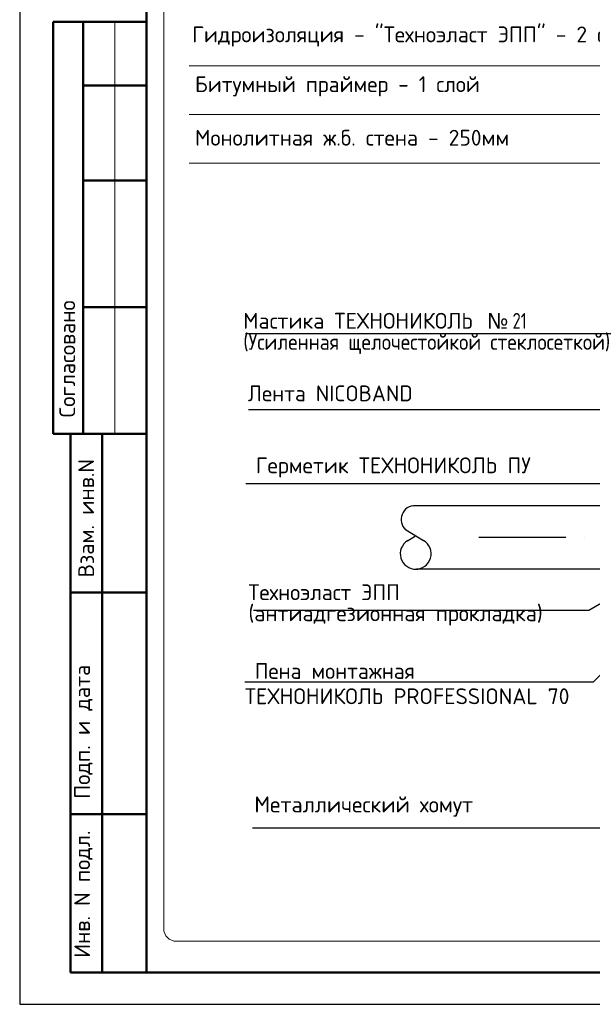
# Model space of a CAD drawing. Header units: millimetres. Extents: x 0 to 21000, y 0 to 14850.
# Tile 1 of 29: x 0 to 4516, y 0 to 7768. Entities that reach past the tile are written whole.
import ezdxf

# ---------------------------------------------------------------- set-up
doc = ezdxf.new("R2010")
doc.units = ezdxf.units.MM
for name, color, linetype, lineweight in [('Standard', 7, 'Continuous', 25), ('Общий01', 7, 'Continuous', 13), ('Общий02', 7, 'Continuous', 18)]:
    doc.layers.add(name, color=color, linetype=linetype, lineweight=lineweight)
doc.styles.add('ISOCPEUR', font='txt')
doc.styles.add('Segoe UI Symbol', font='txt')

msp = doc.modelspace()

# ---------------------------------------------------------------- linework, layer by layer
at = {"layer": 'Standard', "color": 7, "linetype": 'Continuous', "lineweight": 25, "transparency": 33554687}
msp.add_line((1000, 14600), (1000, 529.1), dxfattribs=at)
at = {"layer": 'Standard', "color": 7, "linetype": 'Continuous', "lineweight": 50, "transparency": 33554687}
for p, q in [((3.1, 7750), (0, 7750)), ((1000, 7750), (263.4, 7750)), ((263.4, 7750), (263.4, 4500)), ((263.4, 7750), (263.4, 4500)), ((500, 7750), (500, 4500)), ((1000, 7250), (500, 7250)), ((1000, 6500), (500, 6500)), ((1000, 5500), (500, 5500)), ((0, 4500), (3.1, 4500)), ((263.4, 4500), (1000, 4500)), ((400, 250), (400, 4500)), ((400, 250), (400, 4500)), ((650, 250), (650, 4500)), ((400, 3250), (1000, 3250)), ((400, 1500), (1000, 1500)), ((1000, 250), (400, 250))]:
    msp.add_line(p, q, dxfattribs=at)
at = {"layer": 'Standard', "color": 7, "linetype": 'Continuous', "lineweight": 13, "transparency": 33554687}
for p, q in [((750, 7750), (750, 4500)), ((5456.8, 7402.9), (1336.8, 7402.9)), ((5456.8, 7402.9), (1336.8, 7402.9)), ((5456.8, 7019.6), (1336.8, 7019.6)), ((5456.8, 6636.2), (1336.8, 6636.2)), ((5456.8, 6636.2), (1336.8, 6636.2))]:
    msp.add_line(p, q, dxfattribs=at)
at = {"layer": 'Standard', "color": 7, "linetype": 'Continuous', "lineweight": 25, "transparency": 33554687}
msp.add_lwpolyline([(0, 0), (21000, 0), (21000, 14850), (0, 14850), (0, 0)], close=True, dxfattribs=at)
at = {"layer": 'Standard', "color": 7, "linetype": 'Continuous', "lineweight": 50, "transparency": 33554687}
msp.add_lwpolyline([(1000, 14600), (20750, 14600), (20750, 250), (1000, 250), (1000, 14600)], close=True, dxfattribs=at)
at = {"layer": 'Standard', "color": 7, "linetype": 'Continuous', "lineweight": 13, "transparency": 33554687}
msp.add_lwpolyline([(1336.8, 8939.4), (5456.8, 8939.4), (5456.8, 6636.2), (1336.8, 6636.2)], dxfattribs=at)
at = {"layer": 'Общий01', "color": 240, "linetype": 'Continuous', "lineweight": 18, "transparency": 33554687}
for p, q in [((1135.8, 596.9), (1135.8, 9876.6)), ((11228.8, 496.9), (1235.8, 496.9))]:
    msp.add_line(p, q, dxfattribs=at)
msp.add_arc((1235.8, 596.9), 100, 180, 270, dxfattribs=at)
at = {"layer": 'Общий02', "color": 7, "linetype": 'Continuous', "lineweight": -3, "transparency": 33554687}
for p, q in [((1779.7, 5292.3), (6532.7, 5292.3)), ((1783.3, 4109.9), (4825.9, 4109.7)), ((8610.3, 3931.9), (3113.5, 3931.9)), ((3183.3, 3656.7), (3041.5, 3743.5)), ((3058.4, 3656.7), (3121.9, 3694.8)), ((4307.3, 3682.1), (3621.5, 3682.1)), ((4457.6, 3682.1), (4457.6, 3682.1)), ((8610.3, 3432.4), (3130.4, 3432.4))]:
    msp.add_line(p, q, dxfattribs=at)
for points in [[(1803.7, 4691.6), (5551.2, 4691.6), (5651.2, 4595.7)], [(1844.2, 3108.8), (4489.2, 3108.8), (4924.2, 3362.3)], [(1775.3, 2544.6), (4525.3, 2544.6), (5232.4, 3251.7)], [(1836.4, 1392.4), (5136.4, 1392.4), (5136.4, 2851.8)]]:
    msp.add_lwpolyline(points, dxfattribs=at)
for centre, radius, start, end in [((3116.6, 3825), 108.8, 88.79432, 227.72784), ((3123, 3554.1), 121.6, 121.07447, 271.90277), ((3123, 3554.1), 121.6, 268.0932, 58.92786)]:
    msp.add_arc(centre, radius, start, end, dxfattribs=at)

# ---------------------------------------------------------------- texts
at = {"layer": 'Standard', "color": 7, "linetype": 'Continuous', "lineweight": 25, "transparency": 33554687, "char_height": 125, "attachment_point": 7}
for s, insert, width, style in [('\\W0.99;Гидроизоляция\xa0-\xa0"Техноэласт\xa0ЭПП"\xa0-\xa02\xa0слоя', (1360.2, 7555.7), 3616.531, 'ISOCPEUR'), ('\\W0.98;Битумный\xa0праймер\xa0-\xa01\xa0слой', (1382.4, 7162.8), 2247.527, 'ISOCPEUR'), ('\\W0.99;Монолитная\xa0ж.б.\xa0стена\xa0-\xa0250мм', (1382.9, 6774.4), 2585.627, 'ISOCPEUR'), ('\\W0.99;Мастика ТЕХНОНИКОЛЬ ', (1761.9, 5329.7), 1985.959, 'ISOCPEUR'), ('\\W0.99;(Усиленная щелочестойкой стеклосеткой)', (1761.9, 5129.7), 3372.76, 'ISOCPEUR'), ('№', (3686.9, 5329.7), 262.869, 'Segoe UI Symbol'), ('\\W0.75;21', (3887.2, 5329.7), 196.787, 'ISOCPEUR'), ('\\W0.98; Лента NICOBAND', (1720.8, 4757.2), 1435.778, 'ISOCPEUR'), ('\\W0.99; Герметик ТЕХНОНИКОЛЬ ПУ', (1783.3, 4155.7), 2323.27, 'ISOCPEUR'), ('\\W0.98;Техноэласт\xa0ЭПП', (1803.6, 3188.5), 1348.157, 'ISOCPEUR'), ('\\W0.99;(антиадгезионная прокладка)', (1803.6, 2988.5), 2416.512, 'ISOCPEUR'), ('\\W0.99;ТЕХНОНИКОЛЬ PROFESSIONAL 70', (1775.3, 2367.5), 2598.159, 'ISOCPEUR'), ('\\W0.98; Пена монтажная', (1775.3, 2567.5), 1460.728, 'ISOCPEUR')]:
    msp.add_mtext(s, dxfattribs=dict(at, insert=insert, width=width, style=style))
at = {"layer": 'Standard', "color": 7, "linetype": 'Continuous', "lineweight": 50, "transparency": 33554687, "char_height": 125, "attachment_point": 7, "rotation": 90, "style": 'ISOCPEUR'}
for s, insert, width in [('\\A1;{\\fISOCPEUR|i0|b0;\\H125.000000;\\W1.000000;\\C7;Согласовано}\\P', (437.5, 4630.7), 1035.938), ('\\A1;{\\fISOCPEUR|i0|b0;\\H125.000000;\\W1.000000;\\C7;Взам. инв.N}\\P', (586.5, 3367.9), 954.549), ('\\A1;{\\fISOCPEUR|i0|b0;\\H125.000000;\\W1.000000;\\C7;Подп. и дата}\\P', (574.7, 1621.1), 1098.529), ('\\A1;{\\fISOCPEUR|i0|b0;\\H125.000000;\\W1.000000;\\C7;Инв. N подл.}\\P', (574.7, 367), 1010.897)]:
    msp.add_mtext(s, dxfattribs=dict(at, insert=insert, width=width))
at = {"layer": 'Общий02', "color": 7, "linetype": 'Continuous', "lineweight": 25, "transparency": 33554687, "insert": (1850.8, 1479.1), "char_height": 126.429, "width": 1818.683, "attachment_point": 7, "style": 'ISOCPEUR'}
msp.add_mtext('\\W0.99;Металлический хомут', dxfattribs=at)

doc.saveas('drawing.dxf')
